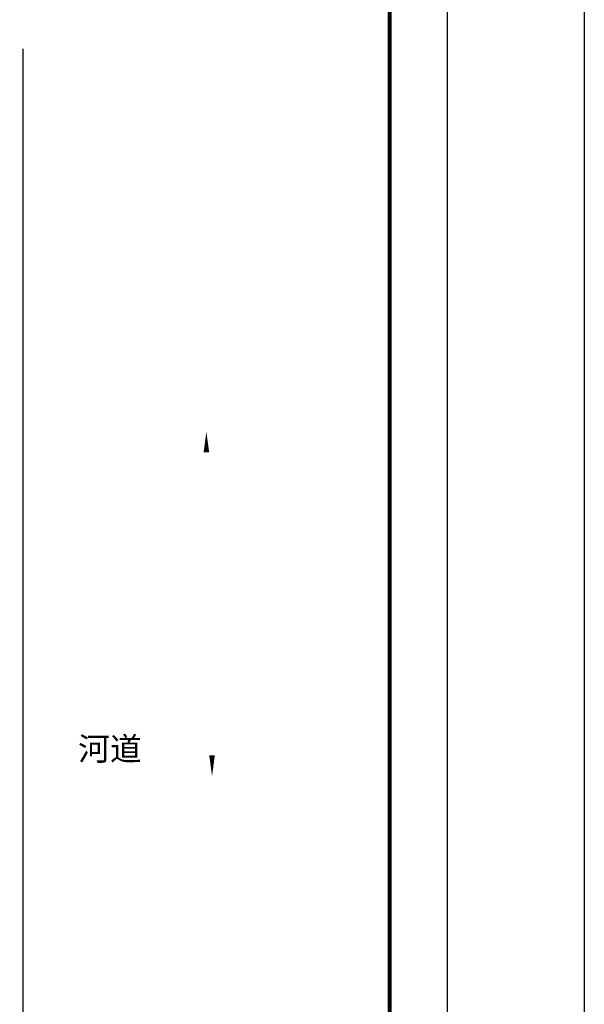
# Model space of a CAD drawing. Extents: x -345179 to -55199, y 109828 to 309166.
# Tile 29 of 30: x -79522 to -55199, y 235998 to 278427. Entities that reach past the tile are written whole.
import ezdxf
from ezdxf.enums import TextEntityAlignment as Align

# ---------------------------------------------------------------- set-up
doc = ezdxf.new("R2010")
doc.units = 0
doc.header["$LTSCALE"] = 1000
doc.header["$MEASUREMENT"] = 0
doc.layers.get('0').update_dxf_attribs({"color": 252})
for name, color, linetype in [('DIM_SYMB', 252, 'Continuous'), ('图框', 103, 'Continuous'), ('植物$0$灌木字', 252, 'Continuous')]:
    doc.layers.add(name, color=color, linetype=linetype)
doc.styles.add('图框', font='txt', dxfattribs={"width": 0.8})
doc.styles.add('黑体字', font='simhei_1.ttf')

# ---------------------------------------------------------------- blocks, each defined once
blk = doc.blocks.new('ZJQY-A2+1')
at = {"layer": '图框'}
blk.add_line((73300, 41000), (2500, 41000), dxfattribs=at)
at = {"layer": '图框', "flags": 128}
blk.add_lwpolyline([(0, 0), (74300, 0), (74300, 42000), (0, 42000), (0, 0)], dxfattribs=at)
at = {"layer": '图框', "const_width": 70}
blk.add_lwpolyline([(73300, 41000), (2500, 41000), (2500, 1000), (73300, 1000)], close=True, dxfattribs=at)
at = {"layer": '图框', "style": '图框', "width": 0.8}
for tag, p in [('项目负责', (5500, 39800)), ('专业负责', (5500, 39000)), ('设计', (5500, 38200))]:
    blk.add_attdef(tag, text='', height=250, dxfattribs=at).set_placement(p, align=Align.MIDDLE)
for tag, p, height in [('合作单位_001', (68709, 16006), 260), ('建设单位_001', (68709, 13737), 260), ('工程名称_001', (68716, 12136), 260), ('图名_001', (69724, 3959), 250)]:
    blk.add_attdef(tag, p, '', height=height, dxfattribs=at)
blk.add_attdef('子项名称', text='', height=260, dxfattribs=at).set_placement((70722, 11529), align=Align.MIDDLE_CENTER)
at = {"layer": '图框', "style": '图框'}
for tag, p in [('审定', (69463, 10222)), ('审核', (69463, 9421)), ('项目负责', (69463, 8621)), ('专业负责', (69463, 7820)), ('校对', (69463, 7019)), ('设计', (69463, 6219)), ('制图', (69463, 5418)), ('图号', (68522, 2805)), ('版本号', (72301, 2827)), ('日期', (68526, 2120)), ('工程编号', (72301, 2139))]:
    blk.add_attdef(tag, text='', height=250, dxfattribs=at).set_placement(p, align=Align.MIDDLE_CENTER)

msp = doc.modelspace()

# ---------------------------------------------------------------- linework, layer by layer
msp.add_line((-79372, 192153), (-79372, 277165))
at = {"color": 7}
msp.add_lwpolyline([(-55199, 109828), (-345179, 109828), (-345179, 309166), (-55199, 309166)], close=True, dxfattribs=at)
at = {"layer": 'DIM_SYMB'}
for points in [[(-71479, 258258, 0, 0, 0), (-71479, 260677, 0, 240, 0), (-71479, 259777, 0, 0, 0)], [(-71235, 247814, 0, 0, 0), (-71235, 245826, 0, 240, 0), (-71235, 246726, 0, 0, 0)]]:
    msp.add_lwpolyline(points, format="xyseb", dxfattribs=at)

# ---------------------------------------------------------------- block references
at = {"xscale": 2.5, "yscale": 2.5, "zscale": 2.5, "rotation": 270}
msp.add_blockref('ZJQY-A2+1', (-166085, 302969), dxfattribs=at)

# ---------------------------------------------------------------- texts
at = {"layer": '植物$0$灌木字', "style": '黑体字'}
msp.add_text('河道', height=1003.7, dxfattribs=at).set_placement((-77005, 246506))

doc.saveas('drawing.dxf')
